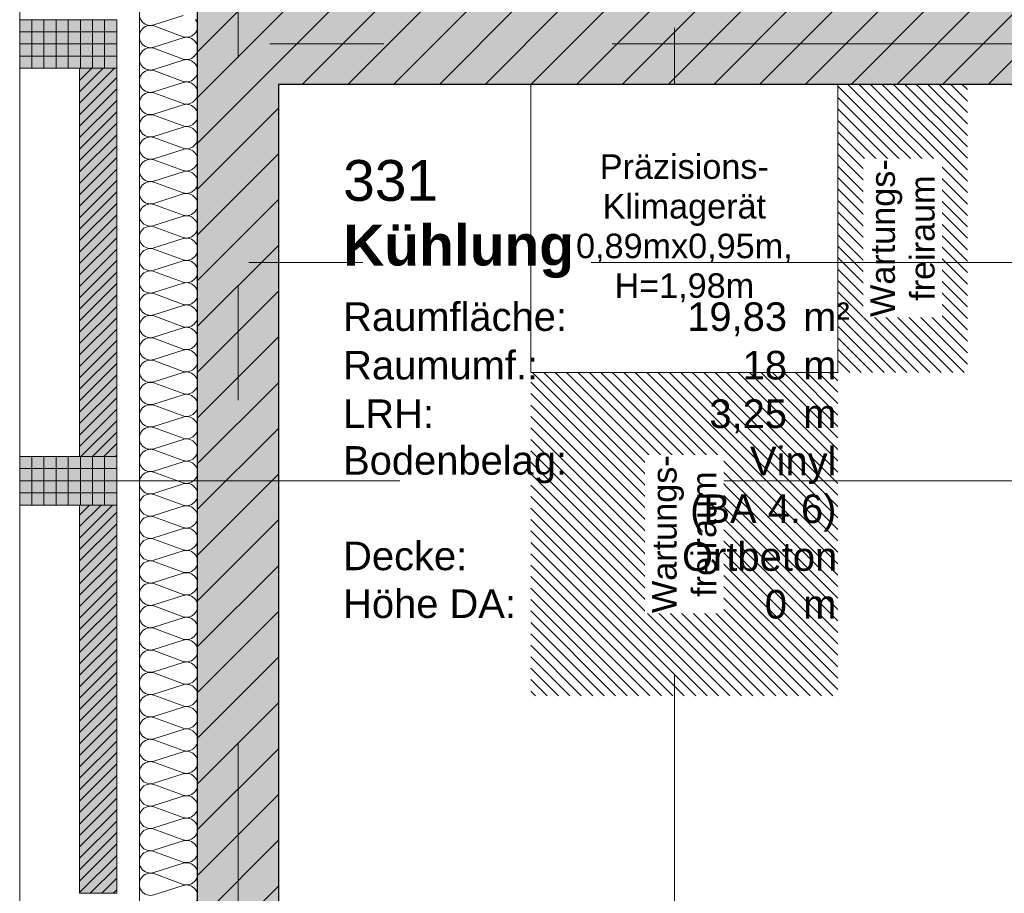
# Model space of a CAD drawing. Header units: metres. Extents: x -49 to 152, y -127 to 99.
# Tile 52 of 177: x -39.82 to -36.78, y -2.63 to 0.07. Entities that reach past the tile are written whole.
import ezdxf
from ezdxf.enums import TextEntityAlignment as Align

# ---------------------------------------------------------------- set-up
doc = ezdxf.new("R2010")
doc.units = ezdxf.units.M
doc.header["$PDMODE"] = 1
doc.header["$PDSIZE"] = -2
doc.linetypes.add('Achsen 01', pattern=[5.291531, 3.175, -1.058062, 0.352704, -0.705764])
doc.linetypes.add('Raster 01', pattern=[2, 1, -1])
doc.layers.get('0').update_dxf_attribs({"lineweight": 25})
for name, color, linetype, lineweight in [('013_Beton und Stahlbetonarbeiten-330 Außenwände', 7, 'Continuous', 25), ('014_Fassadenarbeiten-330 Betonfertigteile vertikal', 7, 'Continuous', 9), ('014_Fassadenarbeiten-330 Filtermauerwerk 11.5cm', 7, 'Continuous', 9), ('075_Raumlufttechnische Anlage-Beschriftung', 7, 'Continuous', 9), ('_1.35m (3D)', 7, 'Continuous', 9), ('_GRU (2D)', 7, 'Continuous', 9), ('_OG 3 (2D)', 7, 'Continuous', 9), ('AV1-Schnitt Achsen', 7, 'Achsen 01', 18), ('AV1-Stempel-Raumstempel', 7, 'Continuous', 9), ('Bemaßung-Bemaßung', 7, 'Continuous', 9)]:
    doc.layers.add(name, color=color, linetype=linetype, lineweight=lineweight)
for name, color, linetype, lineweight, true_color in [('014_Fassadenarbeiten-000 Aufsicht Betonfertigteile', 7, 'Continuous', 9, 0xc0c0c0), ('014_Fassadenarbeiten-330 mineralische Dämmung', 7, 'Continuous', 9, 0x666666), ('075_Raumlufttechnische Anlage-Lüftungsanlage', 7, 'Continuous', 18, 0x555555), ('AV1-Achsen', 1, 'Achsen 01', 18, 0xff0000), ('AV1-Raster', 7, 'Raster 01', 9, 0xa6a6a6)]:
    doc.layers.add(name, color=color, linetype=linetype, lineweight=lineweight, true_color=true_color)
doc.layers.get('0').freeze()
doc.styles.add('Arial', font='arial.ttf')
doc.styles.add('Arial (bold)', font='arialbd.ttf')
doc.dimstyles.new('COE 50', dxfattribs={"dimtxt": 100.872396, "dimasz": 0.001414, "dimexe": 0.001, "dimexo": 0.01, "dimgap": 0.001, "dimtad": 1, "dimdec": 3, "dimtxsty": 'Arial', "dimblk": 'VW_SLASH-3', "dimblk1": 'VW_SLASH-3', "dimblk2": 'VW_SLASH-3', "dimcen": 0, "dimadec": 3, "dimazin": 0, "dimtfac": 0.8, "dimtdec": 3, "dimtix": 1, "dimtmove": 0, "dimatfit": 0, "dimldrblk": 'VW_SLASH-2', "dimfxl": 0.002, "dimfxlon": 1, "dimfrac": 2, "dimtolj": 1, "dimarcsym": 0})
pattern_1 = [(45, (0, 0), (0.01767767, -0.01767767), [])]
pattern_2 = [(-90, (0, 0), (0.0375, 0), [])]
pattern_3 = [(0, (0, 0), (2e-18, -0.0375), [])]

# ---------------------------------------------------------------- blocks, each defined once
blk = doc.blocks.new('Group-4')
at = {"layer": 'AV1-Raster'}
for p, q in [((-37.8, -22.95), (-37.8, 1.35)), ((1.35, -1.35), (-40.5, -1.35))]:
    blk.add_line(p, q, dxfattribs=at)
blk = doc.blocks.new('1.35m (3D)')
at = {"layer": 'AV1-Raster', "color": 7}
blk.add_blockref('Group-4', (0, 0), dxfattribs=at)
blk = doc.blocks.new('Group-334')
at = {"layer": '014_Fassadenarbeiten-330 mineralische Dämmung', "transparency": 33554687, "flags": 128}
for points in [[(-2.6665, 39.32, 1.372583), (-2.6009, 39.32), (-2.6299, 39.41, -1.372995), (-2.5643, 39.41), (-2.5976, 39.32, 1.372583), (-2.532, 39.32), (-2.5609, 39.41, -1.372995), (-2.4953, 39.41), (-2.5286, 39.32, 1.372583), (-2.4631, 39.32), (-2.492, 39.41, -1.372995), (-2.4264, 39.41), (-2.4597, 39.32, 1.372583), (-2.3941, 39.32), (-2.423, 39.41, -1.372995), (-2.3575, 39.41), (-2.3907, 39.32, 1.372583), (-2.3252, 39.32), (-2.3541, 39.41, -1.372995), (-2.2885, 39.41), (-2.3218, 39.32, 1.372583), (-2.2562, 39.32), (-2.2851, 39.41, -1.372995), (-2.2196, 39.41), (-2.2528, 39.32, 1.372583), (-2.1873, 39.32), (-2.2162, 39.41, -1.372995), (-2.1506, 39.41), (-2.1839, 39.32, 1.372583), (-2.1183, 39.32), (-2.1473, 39.41, -1.372995), (-2.0817, 39.41), (-2.115, 39.32, 1.372583), (-2.0494, 39.32), (-2.0783, 39.41, -1.372995), (-2.0127, 39.41), (-2.046, 39.32, 1.372583), (-1.9804, 39.32), (-2.0094, 39.41, -1.372995), (-1.9438, 39.41), (-1.9771, 39.32, 1.372583), (-1.9115, 39.32), (-1.9404, 39.41, -1.372995), (-1.8748, 39.41), (-1.9081, 39.32, 1.372583), (-1.8425, 39.32), (-1.8715, 39.41, -1.372995), (-1.8059, 39.41), (-1.8392, 39.32, 1.372583), (-1.7736, 39.32), (-1.8025, 39.41, -1.372995), (-1.737, 39.41), (-1.7702, 39.32, 1.372583), (-1.7047, 39.32), (-1.7336, 39.41, -1.372995), (-1.668, 39.41), (-1.7013, 39.32, 1.372583), (-1.6357, 39.32), (-1.6646, 39.41, -1.372995), (-1.5991, 39.41), (-1.6323, 39.32, 1.372583), (-1.5668, 39.32), (-1.5957, 39.41, -1.372995), (-1.5301, 39.41), (-1.5634, 39.32, 1.372583), (-1.4978, 39.32), (-1.5267, 39.41, -1.372995), (-1.4612, 39.41), (-1.4944, 39.32, 1.372583), (-1.4289, 39.32), (-1.4578, 39.41, -1.372995), (-1.3922, 39.41), (-1.4255, 39.32, 1.372583), (-1.3599, 39.32), (-1.3889, 39.41, -1.372995), (-1.3233, 39.41), (-1.3566, 39.32, 1.372583), (-1.291, 39.32), (-1.3199, 39.41, -1.372995), (-1.2543, 39.41), (-1.2876, 39.32, 1.372583), (-1.222, 39.32), (-1.251, 39.41, -1.372995), (-1.1854, 39.41), (-1.2187, 39.32, 1.372583), (-1.1531, 39.32), (-1.182, 39.41, -1.372995), (-1.1165, 39.41), (-1.1497, 39.32, 1.372583), (-1.0842, 39.32), (-1.1131, 39.41, -1.372995), (-1.0475, 39.41), (-1.0808, 39.32, 1.372583), (-1.0152, 39.32), (-1.0441, 39.41, -1.372995), (-0.9786, 39.41), (-1.0118, 39.32, 1.372583), (-0.9463, 39.32), (-0.9752, 39.41, -1.372995), (-0.9096, 39.41), (-0.9429, 39.32, 1.372583), (-0.8773, 39.32), (-0.9062, 39.41, -1.372995), (-0.8407, 39.41), (-0.8739, 39.32, 1.372583), (-0.8084, 39.32), (-0.8373, 39.41, -1.372995), (-0.7717, 39.41), (-0.805, 39.32, 1.372583), (-0.7394, 39.32), (-0.7684, 39.41, -1.372995), (-0.7028, 39.41), (-0.7361, 39.32, 1.372583), (-0.6705, 39.32), (-0.6994, 39.41, -1.372995), (-0.6338, 39.41), (-0.6671, 39.32, 1.372583), (-0.6015, 39.32), (-0.6305, 39.41, -1.372995), (-0.5649, 39.41), (-0.5982, 39.32, 1.372583), (-0.5326, 39.32), (-0.5615, 39.41, -1.372995), (-0.496, 39.41), (-0.5292, 39.32, 1.372583), (-0.4637, 39.32), (-0.4926, 39.41, -1.372995), (-0.427, 39.41), (-0.4603, 39.32, 1.372583), (-0.3947, 39.32), (-0.4236, 39.41, -1.372995), (-0.3581, 39.41), (-0.3913, 39.32, 1.372583), (-0.3258, 39.32), (-0.3547, 39.41, -1.372995), (-0.2891, 39.41), (-0.3224, 39.32, 1.372583), (-0.2568, 39.32), (-0.2857, 39.41, -1.372995), (-0.2202, 39.41), (-0.2534, 39.32, 1.372583), (-0.1879, 39.32), (-0.2168, 39.41, -1.372995), (-0.1512, 39.41), (-0.1845, 39.32, 1.372583), (-0.1189, 39.32), (-0.1479, 39.41, -1.372995), (-0.0823, 39.41), (-0.1156, 39.32, 1.372583), (-0.05, 39.32), (-0.0789, 39.41, -1.372995), (-0.0133, 39.41), (-0.0466, 39.32, 1.372583), (0.019, 39.32), (-0.01, 39.41, -1.372995), (0.0556, 39.41)], [(-0.1156, 39.32, 0.324435), (-0.103, 39.2816, 0.324435), (-0.0625, 39.2816, 0.324435), (-0.05, 39.32), (-0.0789, 39.41, -0.324488), (-0.0663, 39.4485), (-0.0663, 39.4485, -0.324488), (-0.0259, 39.4485), (-0.0259, 39.4485, -0.324488), (-0.0133, 39.41), (-0.0133, 39.41), (-0.0466, 39.32), (-0.0466, 39.32, 0.324435), (-0.034, 39.2816, 0.324435), (0.0064, 39.2816, 0.324435), (0.019, 39.32), (0.019, 39.32), (-0.01, 39.41), (-0.01, 39.41, -0.324488), (0.0026, 39.4485), (0.0026, 39.4485, -0.324488), (0.043, 39.4485), (0.043, 39.4485, -0.324488), (0.0556, 39.41), (0.0223, 39.32), (0.0223, 39.32, 0.324435), (0.0349, 39.2816, 0.324435), (0.0753, 39.2816, 0.324435)], [(0.0879, 39.32), (0.059, 39.41, -0.272022), (0.0666, 39.4441, -0.272022), (0.1, 39.454, -0.272022)]]:
    blk.add_lwpolyline(points, format="xyb", dxfattribs=at)
blk = doc.blocks.new('Group-335')
at = {"layer": '014_Fassadenarbeiten-330 mineralische Dämmung', "transparency": 33554687}
blk.add_blockref('Group-334', (0, 0), dxfattribs=at)
blk = doc.blocks.new('Parametric Object-53')
at = {"layer": '014_Fassadenarbeiten-330 mineralische Dämmung', "color": 7, "transparency": 33554687}
blk.add_blockref('Group-335', (0, 0), dxfattribs=at)
at = {"layer": '014_Fassadenarbeiten-330 mineralische Dämmung', "color": 0, "flags": 1}
for tag in ['IFC_UUID', 'instanceID', 'prm0_name', 'prm0_type', 'prm0_value', 'prm1_name', 'prm1_type', 'prm1_value', 'prm2_name', 'prm2_type', 'prm2_value', 'prm3_name', 'prm3_type', 'prm3_value', 'prm4_name', 'prm4_type', 'prm4_value', 'prm5_name', 'prm5_type', 'prm5_value', 'prm6_name', 'prm6_type', 'prm6_value']:
    blk.add_attdef(tag, (-39.4631, -21.9098), '', height=0.00018, dxfattribs=at)
blk = doc.blocks.new('VW_SLASH-3')
at = {"color": 0, "linetype": 'ByBlock', "lineweight": -2, "transparency": 16777216}
blk.add_line((0, 0), (-1, 0), dxfattribs=at)
at = {"color": 0, "linetype": 'Continuous', "lineweight": 15, "transparency": 16777216, "flags": 128}
blk.add_lwpolyline([(0.5, 0.5), (-0.5, -0.5)], dxfattribs=at)
blk = doc.blocks.new('*D602')
at = {"layer": 'Bemaßung-Bemaßung', "color": 0, "lineweight": -2}
for p, q in [((-39.15, 3.575), (-39.15, 3.725)), ((-33.75, 3.575), (-33.75, 3.725)), ((-33.8207, 3.675), (-39.0793, 3.675))]:
    blk.add_line(p, q, dxfattribs=at)
at = {"layer": 'Defpoints', "color": 0}
for p in [(-39.15, 3.675), (-39.15, 0), (-33.75, 0)]:
    blk.add_point(p, dxfattribs=at)
at = {"layer": 'Bemaßung-Bemaßung', "color": 0, "lineweight": -2, "xscale": 0.070693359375, "yscale": 0.070693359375, "zscale": 0.070693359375, "rotation": 180}
blk.add_blockref('VW_SLASH-3', (-39.15, 3.675), dxfattribs=at)
at = {"layer": 'Bemaßung-Bemaßung', "color": 0, "lineweight": -2, "xscale": 0.070693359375, "yscale": 0.070693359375, "zscale": 0.070693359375}
blk.add_blockref('VW_SLASH-3', (-33.75, 3.675), dxfattribs=at)
at = {"layer": 'Bemaßung-Bemaßung', "color": 0, "insert": (-36.45, 3.7856), "char_height": 0.10087, "attachment_point": 5, "style": 'Arial'}
blk.add_mtext('\\A1;5,40', dxfattribs=at)
blk = doc.blocks.new('VW_SLASH-2')
at = {"color": 0, "linetype": 'ByBlock', "lineweight": -2, "transparency": 16777216}
blk.add_line((0, 0), (-1, 0), dxfattribs=at)
at = {"color": 0, "linetype": 'Continuous', "lineweight": 15, "transparency": 16777216, "flags": 128}
blk.add_lwpolyline([(0.5, 0.5), (-0.5, -0.5)], dxfattribs=at)
blk = doc.blocks.new('*D609')
at = {"layer": 'Bemaßung-Bemaßung', "color": 0, "lineweight": -2}
for p, q in [((-39.15, 4.075), (-39.15, 4.225)), ((0, 4.075), (0, 4.225)), ((-39.0793, 4.175), (-0.0707, 4.175))]:
    blk.add_line(p, q, dxfattribs=at)
at = {"layer": 'Defpoints', "color": 0}
for p in [(0, 4.175), (-39.15, 0), (0, 0)]:
    blk.add_point(p, dxfattribs=at)
at = {"layer": 'Bemaßung-Bemaßung', "color": 0, "lineweight": -2, "xscale": 0.070693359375, "yscale": 0.070693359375, "zscale": 0.070693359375, "rotation": 180}
blk.add_blockref('VW_SLASH-3', (-39.15, 4.175), dxfattribs=at)
at = {"layer": 'Bemaßung-Bemaßung', "color": 0, "lineweight": -2, "xscale": 0.070693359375, "yscale": 0.070693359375, "zscale": 0.070693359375}
blk.add_blockref('VW_SLASH-3', (0, 4.175), dxfattribs=at)
at = {"layer": 'Bemaßung-Bemaßung', "color": 0, "insert": (-19.575, 4.3159), "char_height": 0.15131, "attachment_point": 5, "style": 'Arial'}
blk.add_mtext('\\A1;39,15', dxfattribs=at)
blk = doc.blocks.new('*D671')
at = {"layer": 'Bemaßung-Bemaßung', "color": 0, "lineweight": -2}
for p, q in [((-39.275, 2.075), (-39.275, 2.225)), ((-39.025, 2.075), (-39.025, 2.225)), ((-39.0957, 2.175), (-39.2043, 2.175))]:
    blk.add_line(p, q, dxfattribs=at)
at = {"layer": 'Defpoints', "color": 0}
for p in [(-39.275, 2.175), (-39.275, 0.125), (-39.025, -0.125)]:
    blk.add_point(p, dxfattribs=at)
at = {"layer": 'Bemaßung-Bemaßung', "color": 0, "lineweight": -2, "xscale": 0.070693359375, "yscale": 0.070693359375, "zscale": 0.070693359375, "rotation": 180}
blk.add_blockref('VW_SLASH-3', (-39.275, 2.175), dxfattribs=at)
at = {"layer": 'Bemaßung-Bemaßung', "color": 0, "lineweight": -2, "xscale": 0.070693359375, "yscale": 0.070693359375, "zscale": 0.070693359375}
blk.add_blockref('VW_SLASH-3', (-39.025, 2.175), dxfattribs=at)
at = {"layer": 'Bemaßung-Bemaßung', "color": 0, "insert": (-39.15, 2.2765), "char_height": 0.10087, "attachment_point": 5, "style": 'Arial'}
blk.add_mtext('\\A1;25', dxfattribs=at)
blk = doc.blocks.new('*D672')
at = {"layer": 'Bemaßung-Bemaßung', "color": 0, "lineweight": -2}
for p, q in [((-39.025, 2.075), (-39.025, 2.225)), ((-18.775, 2.075), (-18.775, 2.225)), ((-18.8457, 2.175), (-38.9543, 2.175))]:
    blk.add_line(p, q, dxfattribs=at)
at = {"layer": 'Defpoints', "color": 0}
for p in [(-39.025, 2.175), (-39.025, -0.125), (-18.775, -0.125)]:
    blk.add_point(p, dxfattribs=at)
at = {"layer": 'Bemaßung-Bemaßung', "color": 0, "lineweight": -2, "xscale": 0.070693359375, "yscale": 0.070693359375, "zscale": 0.070693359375, "rotation": 180}
blk.add_blockref('VW_SLASH-3', (-39.025, 2.175), dxfattribs=at)
at = {"layer": 'Bemaßung-Bemaßung', "color": 0, "lineweight": -2, "xscale": 0.070693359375, "yscale": 0.070693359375, "zscale": 0.070693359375}
blk.add_blockref('VW_SLASH-3', (-18.775, 2.175), dxfattribs=at)
at = {"layer": 'Bemaßung-Bemaßung', "color": 0, "insert": (-28.9, 2.2856), "char_height": 0.10087, "attachment_point": 5, "style": 'Arial'}
blk.add_mtext('\\A1;20,25', dxfattribs=at)
blk = doc.blocks.new('*D681')
at = {"layer": 'Bemaßung-Bemaßung', "color": 0, "lineweight": -2}
for p, q in [((-42.725, 0), (-42.875, 0)), ((-42.825, -21.5293), (-42.825, -0.0707)), ((-42.725, -21.6), (-42.875, -21.6))]:
    blk.add_line(p, q, dxfattribs=at)
at = {"layer": 'Defpoints', "color": 0}
for p in [(-39.15, 0), (-42.825, 0), (-39.15, -21.6)]:
    blk.add_point(p, dxfattribs=at)
at = {"layer": 'Bemaßung-Bemaßung', "color": 0, "lineweight": -2, "xscale": 0.070693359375, "yscale": 0.070693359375, "zscale": 0.070693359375}
for p, rotation in [((-42.825, 0), 90), ((-42.825, -21.6), 270)]:
    blk.add_blockref('VW_SLASH-3', p, dxfattribs=dict(at, rotation=rotation))
at = {"layer": 'Bemaßung-Bemaßung', "color": 0, "insert": (-42.9659, -10.8), "char_height": 0.15131, "attachment_point": 5, "rotation": 90, "style": 'Arial'}
blk.add_mtext('\\A1;21,60', dxfattribs=at)
blk = doc.blocks.new('*D682')
at = {"layer": 'Bemaßung-Bemaßung', "color": 0, "lineweight": -2}
for p, q in [((-42.225, 0), (-42.375, 0)), ((-42.325, -5.3293), (-42.325, -0.0707)), ((-42.225, -5.4), (-42.375, -5.4))]:
    blk.add_line(p, q, dxfattribs=at)
at = {"layer": 'Defpoints', "color": 0}
for p in [(-39.15, 0), (-42.325, 0), (-39.15, -5.4)]:
    blk.add_point(p, dxfattribs=at)
at = {"layer": 'Bemaßung-Bemaßung', "color": 0, "lineweight": -2, "xscale": 0.070693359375, "yscale": 0.070693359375, "zscale": 0.070693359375}
for p, rotation in [((-42.325, 0), 90), ((-42.325, -5.4), 270)]:
    blk.add_blockref('VW_SLASH-3', p, dxfattribs=dict(at, rotation=rotation))
at = {"layer": 'Bemaßung-Bemaßung', "color": 0, "insert": (-42.4356, -2.7), "char_height": 0.10087, "attachment_point": 5, "rotation": 90, "style": 'Arial'}
blk.add_mtext('\\A1;5,40', dxfattribs=at)
blk = doc.blocks.new('*D723')
at = {"layer": 'Bemaßung-Bemaßung', "color": 0, "linetype": 'Continuous', "lineweight": -2}
for p, q in [((-41.225, 0.49), (-41.375, 0.49)), ((-41.325, 0.4193), (-41.325, 0.1457)), ((-41.225, 0.075), (-41.375, 0.075))]:
    blk.add_line(p, q, dxfattribs=at)
at = {"layer": 'Defpoints', "color": 0}
for p in [(-39.64, 0.49), (-41.325, 0.075), (-39.825, 0.075)]:
    blk.add_point(p, dxfattribs=at)
at = {"layer": 'Bemaßung-Bemaßung', "color": 0, "lineweight": -2, "xscale": 0.070693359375, "yscale": 0.070693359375, "zscale": 0.070693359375}
for p, rotation in [((-41.325, 0.49), 90), ((-41.325, 0.075), 270)]:
    blk.add_blockref('VW_SLASH-3', p, dxfattribs=dict(at, rotation=rotation))
at = {"layer": 'Bemaßung-Bemaßung', "color": 0, "insert": (-41.4424, 0.2825), "char_height": 0.100872, "attachment_point": 5, "rotation": 90, "style": 'Arial'}
blk.add_mtext('\\A1;41\\S5^ ;', dxfattribs=at)
blk = doc.blocks.new('*D764')
at = {"layer": 'Bemaßung-Bemaßung', "color": 0, "linetype": 'Continuous', "lineweight": -2}
for p, q in [((-39.275, 1.575), (-39.275, 1.725)), ((-39.025, 1.575), (-39.025, 1.725)), ((-39.0957, 1.675), (-39.2043, 1.675))]:
    blk.add_line(p, q, dxfattribs=at)
at = {"layer": 'Defpoints', "color": 0}
for p in [(-39.275, 1.675), (-39.275, 0.125), (-39.025, -0.125)]:
    blk.add_point(p, dxfattribs=at)
at = {"layer": 'Bemaßung-Bemaßung', "color": 0, "lineweight": -2, "xscale": 0.070693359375, "yscale": 0.070693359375, "zscale": 0.070693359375, "rotation": 180}
blk.add_blockref('VW_SLASH-3', (-39.275, 1.675), dxfattribs=at)
at = {"layer": 'Bemaßung-Bemaßung', "color": 0, "lineweight": -2, "xscale": 0.070693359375, "yscale": 0.070693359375, "zscale": 0.070693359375}
blk.add_blockref('VW_SLASH-3', (-39.025, 1.675), dxfattribs=at)
at = {"layer": 'Bemaßung-Bemaßung', "color": 0, "insert": (-39.15, 1.7765), "char_height": 0.10087, "attachment_point": 5, "style": 'Arial'}
blk.add_mtext('\\A1;25', dxfattribs=at)
blk = doc.blocks.new('*D765')
at = {"layer": 'Bemaßung-Bemaßung', "color": 0, "linetype": 'Continuous', "lineweight": -2}
for p, q in [((-39.025, 1.575), (-39.025, 1.725)), ((-35.175, 1.575), (-35.175, 1.725)), ((-35.2457, 1.675), (-38.9543, 1.675))]:
    blk.add_line(p, q, dxfattribs=at)
at = {"layer": 'Defpoints', "color": 0}
for p in [(-39.025, 1.675), (-39.025, -0.125), (-35.175, -0.125)]:
    blk.add_point(p, dxfattribs=at)
at = {"layer": 'Bemaßung-Bemaßung', "color": 0, "lineweight": -2, "xscale": 0.070693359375, "yscale": 0.070693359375, "zscale": 0.070693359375, "rotation": 180}
blk.add_blockref('VW_SLASH-3', (-39.025, 1.675), dxfattribs=at)
at = {"layer": 'Bemaßung-Bemaßung', "color": 0, "lineweight": -2, "xscale": 0.070693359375, "yscale": 0.070693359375, "zscale": 0.070693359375}
blk.add_blockref('VW_SLASH-3', (-35.175, 1.675), dxfattribs=at)
at = {"layer": 'Bemaßung-Bemaßung', "color": 0, "insert": (-37.1, 1.7856), "char_height": 0.10087, "attachment_point": 5, "style": 'Arial'}
blk.add_mtext('\\A1;3,85', dxfattribs=at)
blk = doc.blocks.new('*D795')
at = {"layer": 'Bemaßung-Bemaßung', "color": 0, "linetype": 'Continuous', "lineweight": -2}
for p, q in [((-40.225, -0.125), (-40.375, -0.125)), ((-40.325, -0.1957), (-40.325, -5.2043)), ((-40.225, -5.275), (-40.375, -5.275))]:
    blk.add_line(p, q, dxfattribs=at)
at = {"layer": 'Defpoints', "color": 0}
for p in [(-39.025, -0.125), (-40.325, -5.275), (-39.025, -5.275)]:
    blk.add_point(p, dxfattribs=at)
at = {"layer": 'Bemaßung-Bemaßung', "color": 0, "lineweight": -2, "xscale": 0.070693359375, "yscale": 0.070693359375, "zscale": 0.070693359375}
for p, rotation in [((-40.325, -0.125), 90), ((-40.325, -5.275), 270)]:
    blk.add_blockref('VW_SLASH-3', p, dxfattribs=dict(at, rotation=rotation))
at = {"layer": 'Bemaßung-Bemaßung', "color": 0, "insert": (-40.4356, -2.7), "char_height": 0.10087, "attachment_point": 5, "rotation": 90, "style": 'Arial'}
blk.add_mtext('\\A1;5,15', dxfattribs=at)
blk = doc.blocks.new('*D796')
at = {"layer": 'Bemaßung-Bemaßung', "color": 0, "linetype": 'Continuous', "lineweight": -2}
for p, q in [((-40.225, 0.125), (-40.375, 0.125)), ((-40.325, 0.0543), (-40.325, -0.0543)), ((-40.225, -0.125), (-40.375, -0.125))]:
    blk.add_line(p, q, dxfattribs=at)
at = {"layer": 'Defpoints', "color": 0}
for p in [(-39.275, 0.125), (-40.325, -0.125), (-39.025, -0.125)]:
    blk.add_point(p, dxfattribs=at)
at = {"layer": 'Bemaßung-Bemaßung', "color": 0, "lineweight": -2, "xscale": 0.070693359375, "yscale": 0.070693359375, "zscale": 0.070693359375}
for p, rotation in [((-40.325, 0.125), 90), ((-40.325, -0.125), 270)]:
    blk.add_blockref('VW_SLASH-3', p, dxfattribs=dict(at, rotation=rotation))
at = {"layer": 'Bemaßung-Bemaßung', "color": 0, "insert": (-40.4265, 0), "char_height": 0.10087, "attachment_point": 5, "rotation": 90, "style": 'Arial'}
blk.add_mtext('\\A1;25', dxfattribs=at)
blk = doc.blocks.new('Raumstempel - Symbol - 1 (2D)')
at = {"layer": 'AV1-Stempel-Raumstempel', "attachment_point": 1, "line_spacing_factor": 0.967919, "style": 'Arial'}
for s, insert, char_height in [('Raumfläche:', (0.2, -0.6736), 0.088263), ('m²', (1.6225, -0.6736), 0.08826), ('Raumumf.:', (0.2, -0.8236), 0.08826), ('m', (1.6225, -0.8236), 0.0883), ('LRH:', (0.2, -0.9736), 0.08826), ('m', (1.6225, -0.9736), 0.0883), ('Bodenbelag:', (0.2, -1.118), 0.088263), ('Decke:', (0.2, -1.4131), 0.08826), ('Höhe DA:', (0.2, -1.5607), 0.08826), ('m', (1.6225, -1.5625), 0.0883)]:
    blk.add_mtext(s, dxfattribs=dict(at, insert=insert, char_height=char_height))
at = {"layer": 'AV1-Stempel-Raumstempel'}
for tag, style, p in [('Raumnummer', 'Arial', (0.2, -0.2337)), ('Raumname', 'Arial (bold)', (0.2, -0.4337))]:
    blk.add_attdef(tag, text='', height=0.1261, dxfattribs=dict(at, style=style)).set_placement(p, align=Align.TOP_LEFT)
at = {"layer": 'AV1-Stempel-Raumstempel', "style": 'Arial'}
for tag, p in [('Raumfläche', (1.5725, -0.6736)), ('Raumumfang', (1.5725, -0.8236)), ('LRH', (1.5725, -0.9736)), ('Bodenbelag', (1.7253, -1.1199)), ('Bodendetail', (1.7253, -1.2674)), ('Decke', (1.7278, -1.415)), ('Höhe_DA', (1.5725, -1.5625))]:
    blk.add_attdef(tag, text='', height=0.0883, dxfattribs=at).set_placement(p, align=Align.TOP_RIGHT)
blk = doc.blocks.new('Group-878')
at = {"layer": 'AV1-Achsen'}
blk.add_line((-39.15, -26.5), (-39.15, 4.9), dxfattribs=at)
blk = doc.blocks.new('Group-879')
at = {"layer": 'AV1-Achsen'}
blk.add_line((-43.2844, 0), (4.2656, 0), dxfattribs=at)
blk = doc.blocks.new('Group-886')
at = {"layer": 'AV1-Schnitt Achsen'}
blk.add_line((-43.35, -0.675), (4.2, -0.675), dxfattribs=at)
blk = doc.blocks.new('GRU (2D)')
at = {"layer": 'AV1-Achsen', "color": 7}
for name in ['Group-878', 'Group-879']:
    blk.add_blockref(name, (0, 0), dxfattribs=at)
at = {"layer": 'AV1-Schnitt Achsen', "color": 7}
blk.add_blockref('Group-886', (0, 0), dxfattribs=at)
blk = doc.blocks.new('OG 3 (2D)')
at = {"layer": '014_Fassadenarbeiten-330 Betonfertigteile vertikal', "linetype": 'Continuous', "lineweight": 0}
for points in [[(-39.525, -0.075), (-39.525, 0.075), (-39.825, 0.075), (-39.825, -0.075)], [(-39.525, -1.425), (-39.525, -1.275), (-39.825, -1.275), (-39.825, -1.425)]]:
    blk.add_hatch(color=9, dxfattribs=at).paths.add_polyline_path(points)
at = {"layer": '014_Fassadenarbeiten-330 Betonfertigteile vertikal', "linetype": 'Continuous', "lineweight": 9}
h = blk.add_hatch(dxfattribs=at)
h.set_pattern_fill('Stahlbetonfertigteil-1', color=8, style=0, pattern_type=2)
h.set_pattern_definition(pattern_2)
h.paths.add_polyline_path([(-39.525, -0.075), (-39.525, 0.075), (-39.825, 0.075), (-39.825, -0.075)])
at = {"layer": '014_Fassadenarbeiten-330 Betonfertigteile vertikal', "linetype": 'Continuous', "lineweight": 13}
h = blk.add_hatch(dxfattribs=at)
h.set_pattern_fill('Stahlbetonfertigteil', color=8, style=0, pattern_type=2)
h.set_pattern_definition(pattern_3)
h.paths.add_polyline_path([(-39.525, -0.075), (-39.525, 0.075), (-39.825, 0.075), (-39.825, -0.075)])
at = {"layer": '014_Fassadenarbeiten-330 Betonfertigteile vertikal', "linetype": 'Continuous', "lineweight": 9}
h = blk.add_hatch(dxfattribs=at)
h.set_pattern_fill('Stahlbetonfertigteil-1', color=8, style=0, pattern_type=2)
h.set_pattern_definition(pattern_2)
h.paths.add_polyline_path([(-39.525, -1.425), (-39.525, -1.275), (-39.825, -1.275), (-39.825, -1.425)])
at = {"layer": '014_Fassadenarbeiten-330 Betonfertigteile vertikal', "linetype": 'Continuous', "lineweight": 13}
h = blk.add_hatch(dxfattribs=at)
h.set_pattern_fill('Stahlbetonfertigteil', color=8, style=0, pattern_type=2)
h.set_pattern_definition(pattern_3)
h.paths.add_polyline_path([(-39.525, -1.425), (-39.525, -1.275), (-39.825, -1.275), (-39.825, -1.425)])
at = {"layer": '014_Fassadenarbeiten-330 Filtermauerwerk 11.5cm', "linetype": 'Continuous', "lineweight": 0, "true_color": 0xd19783}
for points in [[(-39.64, -0.075), (-39.525, -0.075), (-39.525, -1.275), (-39.64, -1.275)], [(-39.64, -1.425), (-39.525, -1.425), (-39.525, -2.625), (-39.64, -2.625)]]:
    blk.add_hatch(color=33, dxfattribs=at).paths.add_polyline_path(points)
at = {"layer": '014_Fassadenarbeiten-330 Filtermauerwerk 11.5cm', "linetype": 'Continuous', "lineweight": 9}
h = blk.add_hatch(dxfattribs=at)
h.set_pattern_fill('Mauerwerk Münster', color=8, style=0, pattern_type=2)
h.set_pattern_definition(pattern_1)
h.paths.add_polyline_path([(-39.64, -0.075), (-39.525, -0.075), (-39.525, -1.275), (-39.64, -1.275)])
h = blk.add_hatch(dxfattribs=at)
h.set_pattern_fill('Mauerwerk Münster', color=8, style=0, pattern_type=2)
h.set_pattern_definition(pattern_1)
h.paths.add_polyline_path([(-39.64, -1.425), (-39.525, -1.425), (-39.525, -2.625), (-39.64, -2.625)])
at = {"layer": '014_Fassadenarbeiten-000 Aufsicht Betonfertigteile', "flags": 128}
blk.add_lwpolyline([(-39.455, 0.305), (-39.455, -21.905), (-39.825, -22.275), (-39.825, 0.675)], close=True, dxfattribs=at)
at = {"layer": '014_Fassadenarbeiten-330 Betonfertigteile vertikal', "flags": 128}
for points in [[(-39.525, -0.075), (-39.525, 0.075), (-39.825, 0.075), (-39.825, -0.075)], [(-39.525, -1.425), (-39.525, -1.275), (-39.825, -1.275), (-39.825, -1.425)]]:
    blk.add_lwpolyline(points, close=True, dxfattribs=at)
at = {"layer": '014_Fassadenarbeiten-330 Filtermauerwerk 11.5cm', "flags": 128}
for points in [[(-39.64, -0.075), (-39.525, -0.075), (-39.525, -1.275), (-39.64, -1.275)], [(-39.64, -1.425), (-39.525, -1.425), (-39.525, -2.625), (-39.64, -2.625)]]:
    blk.add_lwpolyline(points, close=True, dxfattribs=at)
at = {"layer": '014_Fassadenarbeiten-330 mineralische Dämmung', "rotation": 90}
blk.add_blockref('Parametric Object-53', (0, 0), dxfattribs=at)
at = {"layer": 'Bemaßung-Bemaßung', "color": 1}
dim = blk.add_linear_dim(base=(0, 4.175), p1=(-39.15, 0), p2=(0, 0), text='39,15', dimstyle='COE 50', override={"dimtxt": 0.151309, "dimasz": 0.070693, "dimexe": 0.05, "dimgap": 0.05, "dimpost": '<>', "dimtxsty": 'Arial', "dimtmove": 2, "dimfxl": 0.1}, dxfattribs=at)
dim.commit()
dim.dimension.update_dxf_attribs({"geometry": '*D609', "text_midpoint": (-19.575, 4.3159)})
dim = blk.add_aligned_dim(p1=(-33.75, 0), p2=(-39.15, 0), distance=-3.675, text='5,40', dimstyle='COE 50', override={"dimtxt": 0.100872, "dimasz": 0.070693, "dimexe": 0.05, "dimgap": 0.05, "dimpost": '<>', "dimtxsty": 'Arial', "dimtmove": 2, "dimfxl": 0.1}, dxfattribs=at)
dim.commit()
dim.dimension.update_dxf_attribs({"geometry": '*D602', "text_midpoint": (-36.45, 3.7856)})
at = {"layer": 'Bemaßung-Bemaßung'}
dim = blk.add_linear_dim(base=(-39.275, 2.175), p1=(-39.025, -0.125), p2=(-39.275, 0.125), text='25', dimstyle='COE 50', override={"dimtxt": 0.100872, "dimasz": 0.070693, "dimexe": 0.05, "dimgap": 0.05, "dimpost": '<>', "dimtxsty": 'Arial', "dimtmove": 2, "dimfxl": 0.1}, dxfattribs=at)
dim.commit()
dim.dimension.update_dxf_attribs({"geometry": '*D671', "text_midpoint": (-39.15, 2.2765)})
at = {"layer": 'Bemaßung-Bemaßung', "linetype": 'Continuous'}
dim = blk.add_linear_dim(base=(-39.275, 1.675), p1=(-39.025, -0.125), p2=(-39.275, 0.125), text='25', dimstyle='COE 50', override={"dimtxt": 0.100872, "dimasz": 0.070693, "dimexe": 0.05, "dimgap": 0.05, "dimpost": '<>', "dimtxsty": 'Arial', "dimtmove": 2, "dimfxl": 0.1}, dxfattribs=at)
dim.commit()
dim.dimension.update_dxf_attribs({"geometry": '*D764', "text_midpoint": (-39.15, 1.7765)})
for base, p1, p2, text, picture, middle in [((-41.325, 0.075), (-39.64, 0.49), (-39.825, 0.075), '41\\S5^ ;', '*D723', (-41.4424, 0.2825)), ((-40.325, -0.125), (-39.275, 0.125), (-39.025, -0.125), '25', '*D796', (-40.4265, 0)), ((-40.325, -5.275), (-39.025, -0.125), (-39.025, -5.275), '5,15', '*D795', (-40.4356, -2.7))]:
    dim = blk.add_linear_dim(base=base, p1=p1, p2=p2, angle=270, text=text, dimstyle='COE 50', override={"dimtxt": 0.100872, "dimasz": 0.070693, "dimexe": 0.05, "dimgap": 0.05, "dimpost": '<>', "dimtxsty": 'Arial', "dimtmove": 2, "dimfxl": 0.1}, dxfattribs=at)
    dim.commit()
    dim.dimension.update_dxf_attribs({"geometry": picture, "text_midpoint": middle})
at = {"layer": 'Bemaßung-Bemaßung', "color": 1}
for base, p1, text, override, picture, middle in [((-42.825, 0), (-39.15, -21.6), '21,60', {"dimtxt": 0.151309, "dimasz": 0.070693, "dimexe": 0.05, "dimgap": 0.05, "dimpost": '<>', "dimtxsty": 'Arial', "dimtmove": 2, "dimfxl": 0.1}, '*D681', (-42.9659, -10.8)), ((-42.325, 0), (-39.15, -5.4), '5,40', {"dimtxt": 0.100872, "dimasz": 0.070693, "dimexe": 0.05, "dimgap": 0.05, "dimpost": '<>', "dimtxsty": 'Arial', "dimtmove": 2, "dimfxl": 0.1}, '*D682', (-42.4356, -2.7))]:
    dim = blk.add_linear_dim(base=base, p1=p1, p2=(-39.15, 0), angle=270, text=text, dimstyle='COE 50', override=override, dxfattribs=at)
    dim.commit()
    dim.dimension.update_dxf_attribs({"geometry": picture, "text_midpoint": middle})
at = {"color": 255, "linetype": 'Continuous', "lineweight": 13}
blk.add_wipeout([(-38.245, -0.125), (-37.295, -0.125), (-37.295, -1.015), (-38.245, -1.015)], dxfattribs=at).dxf.layer = '075_Raumlufttechnische Anlage-Beschriftung'
at = {"layer": '013_Beton und Stahlbetonarbeiten-330 Außenwände', "linetype": 'Continuous', "lineweight": 0, "true_color": 0xc0c0c0}
blk.add_hatch(color=9, dxfattribs=at).paths.add_polyline_path([(-39.275, 0.125), (-18.775, 0.125), (-18.775, -0.125), (-39.025, -0.125), (-39.025, -21.725), (-39.275, -21.725)])
at = {"layer": '013_Beton und Stahlbetonarbeiten-330 Außenwände', "linetype": 'Continuous', "lineweight": 13}
h = blk.add_hatch(dxfattribs=at)
h.set_pattern_fill('Stahlbeton', color=251, style=0, pattern_type=2)
h.set_pattern_definition([(45, (0, 0), (0.07071068, -0.07071068), [0.025, -0.025])])
h.paths.add_polyline_path([(-39.275, 0.125), (-18.775, 0.125), (-18.775, -0.125), (-39.025, -0.125), (-39.025, -21.725), (-39.275, -21.725)])
h = blk.add_hatch(dxfattribs=at)
h.set_pattern_fill('Stahlbeton-1', color=251, style=0, pattern_type=2)
h.set_pattern_definition([(-135, (0.03106, -0.03313), (0.07071068, -0.07071068), [])])
h.paths.add_polyline_path([(-39.275, 0.125), (-18.775, 0.125), (-18.775, -0.125), (-39.025, -0.125), (-39.025, -21.725), (-39.275, -21.725)])
at = {"layer": '075_Raumlufttechnische Anlage-Lüftungsanlage', "linetype": 'Continuous', "lineweight": 9}
h = blk.add_hatch(dxfattribs=at)
h.set_pattern_fill('Mauerwerk allg_-2', color=1, angle=270, style=0, pattern_type=2)
h.set_pattern_definition([(315, (-36.85, -0.575), (-0.0176777, -0.0176777), [])])
h.paths.add_polyline_path([(-36.895, -0.125), (-36.895, -1.015), (-37.295, -1.015), (-37.295, -0.125)])
h = blk.add_hatch(dxfattribs=at)
h.set_pattern_fill('Mauerwerk allg_-2', color=1, angle=270, style=0, pattern_type=2)
h.set_pattern_definition([(315, (-37.74, -1.515), (-0.0176777, -0.0176777), [])])
h.paths.add_polyline_path([(-37.295, -1.015), (-37.295, -2.015), (-38.245, -2.015), (-38.245, -1.015)])
at = {"layer": '013_Beton und Stahlbetonarbeiten-330 Außenwände', "flags": 128}
blk.add_lwpolyline([(-39.275, 0.125), (-18.775, 0.125), (-18.775, -0.125), (-39.025, -0.125), (-39.025, -21.725), (-39.275, -21.725)], close=True, dxfattribs=at)
at = {"layer": '014_Fassadenarbeiten-330 mineralische Dämmung', "flags": 128}
blk.add_lwpolyline([(-18.9, 0.305), (-18.9, 0.125), (-39.275, 0.125), (-39.275, -21.725), (-39.15, -21.725), (-39.15, -21.905), (-39.455, -21.905), (-39.455, 0.305)], close=True, dxfattribs=at)
at = {"layer": '075_Raumlufttechnische Anlage-Beschriftung', "color": 253, "linetype": 'Continuous', "lineweight": 13, "flags": 128}
blk.add_lwpolyline([(-38.245, -0.125), (-37.295, -0.125), (-37.295, -1.015), (-38.245, -1.015)], close=True, dxfattribs=at)
at = {"layer": '075_Raumlufttechnische Anlage-Beschriftung', "color": 253, "insert": (-37.77, -0.57), "char_height": 0.075654, "attachment_point": 5, "line_spacing_factor": 0.971931, "style": 'Arial'}
blk.add_mtext('Präzisions-\\PKlimagerät\\P0,89mx0,95m,\\PH=1,98m', dxfattribs=at)
at = {"layer": 'Bemaßung-Bemaßung'}
dim = blk.add_linear_dim(base=(-39.025, 2.175), p1=(-18.775, -0.125), p2=(-39.025, -0.125), text='20,25', dimstyle='COE 50', override={"dimtxt": 0.100872, "dimasz": 0.070693, "dimexe": 0.05, "dimgap": 0.05, "dimpost": '<>', "dimtxsty": 'Arial', "dimtmove": 2, "dimfxl": 0.1}, dxfattribs=at)
dim.commit()
dim.dimension.update_dxf_attribs({"geometry": '*D672', "text_midpoint": (-28.9, 2.2856)})
at = {"layer": 'Bemaßung-Bemaßung', "linetype": 'Continuous'}
dim = blk.add_linear_dim(base=(-39.025, 1.675), p1=(-35.175, -0.125), p2=(-39.025, -0.125), text='3,85', dimstyle='COE 50', override={"dimtxt": 0.100872, "dimasz": 0.070693, "dimexe": 0.05, "dimgap": 0.05, "dimpost": '<>', "dimtxsty": 'Arial', "dimtmove": 2, "dimfxl": 0.1}, dxfattribs=at)
dim.commit()
dim.dimension.update_dxf_attribs({"geometry": '*D765', "text_midpoint": (-37.1, 1.7856)})
at = {"color": 255}
for points in [[(-36.9733, -0.8451), (-36.9733, -0.3549), (-37.2167, -0.3549), (-37.2167, -0.8451)], [(-37.6483, -1.7601), (-37.6483, -1.2699), (-37.8917, -1.2699), (-37.8917, -1.7601)]]:
    blk.add_wipeout(points, dxfattribs=at).dxf.layer = '075_Raumlufttechnische Anlage-Beschriftung'
at = {"layer": 'AV1-Stempel-Raumstempel'}
blk.add_blockref('Raumstempel - Symbol - 1 (2D)', (-39.025, -0.125), dxfattribs=at).add_auto_attribs({'Raumname': 'Kühlung', 'Raumnummer': '331', 'Bodendetail': '(BA 4.6)', 'Raumfläche': '19,83', 'LRH': '3,25', 'Raumumfang': '18', 'Höhe_DA': '0', 'Decke': 'Ortbeton', 'Bodenbelag': 'Vinyl'})
at = {"layer": '075_Raumlufttechnische Anlage-Beschriftung', "color": 240, "char_height": 0.07565, "attachment_point": 5, "rotation": 90, "line_spacing_factor": 0.971931, "style": 'Arial'}
for insert in [(-37.095, -0.6), (-37.77, -1.515)]:
    blk.add_mtext('Wartungs-\\Pfreiraum', dxfattribs=dict(at, insert=insert))

msp = doc.modelspace()

# ---------------------------------------------------------------- block references
at = {"layer": '_1.35m (3D)'}
msp.add_blockref('1.35m (3D)', (0, 0), dxfattribs=at)

# ---------------------------------------------------------------- next in the draw order: block references
at = {"layer": '_OG 3 (2D)'}
msp.add_blockref('OG 3 (2D)', (0, 0), dxfattribs=at)

# ---------------------------------------------------------------- next in the draw order: block references
at = {"layer": '_GRU (2D)'}
msp.add_blockref('GRU (2D)', (0, 0), dxfattribs=at)

doc.saveas('drawing.dxf')
